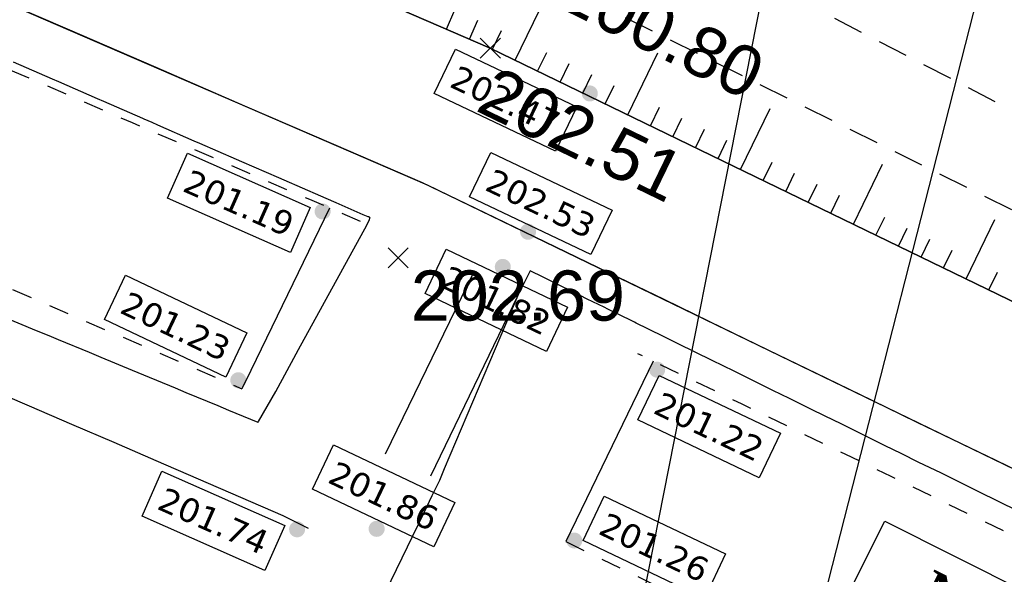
# Model space of a CAD drawing. Extents: x 1616800 to 1632437, y 2248456 to 2251974.
# Tile 208 of 256: x 1617988 to 1618008, y 2251517 to 2251528. Entities that reach past the tile are written whole.
import ezdxf
from ezdxf import colors
from ezdxf.entities.mleader import LeaderData, LeaderLine
from ezdxf.enums import TextEntityAlignment as Align
from ezdxf.math import Vec2, Vec3

# ---------------------------------------------------------------- set-up
doc = ezdxf.new("R2010")
doc.units = 0
doc.header["$LTSCALE"] = 2
doc.header["$PDMODE"] = 3
doc.header["$PDSIZE"] = 0.2
doc.linetypes.add('FOSSE', pattern=[0.5, 0.3, -0.2])
doc.linetypes.add('Grille', pattern=[0.4, 0.2, -0.2])
doc.layers.get('0').update_dxf_attribs({"linetype": 'CONTINUOUS'})
for name, color, linetype in [('0000-VALORIS-NOUE DERIV BASSIN', 7, 'CONTINUOUS'), ('0000-VALORIS-NOUE DERIV BASSIN EAU MAX RETENTION', 140, 'CONTINUOUS'), ('0000-VALORIS-NOUE DERIV BASSIN TEXTE ET COTES', 1, 'CONTINUOUS'), ('02-PAP-EP TEXTE POUR 2000°', 3, 'CONTINUOUS'), ('08-PAP RESEAU TELEPHONE PROJET', 95, 'CONTINUOUS'), ('09-PAP ECLAIRAGE PROJET', 6, 'CONTINUOUS'), ('X-PTS TOPO-TEXTE TOPOALT', 8, 'CONTINUOUS'), ('X-PTS TOPO-TOPOPOINT', 8, 'CONTINUOUS'), ('Y-FDP TOPO-TOP_AXE_FOSSE', 8, 'CONTINUOUS'), ('Y-FDP TOPO-TOP_BARBULE', 8, 'CONTINUOUS'), ('Y-FDP TOPO-TOP_TALUS', 8, 'CONTINUOUS')]:
    doc.layers.add(name, color=color, linetype=linetype)
doc.styles.add('Côte Assainissement', font='verdana.ttf')
doc.styles.get("Standard").update_dxf_attribs({"font": 'arial.ttf'})
doc.styles.add('TIME', font='times.ttf')

# ---------------------------------------------------------------- blocks, each defined once
blk = doc.blocks.new('TCPOINT_C')
at = {"color": 0}
blk.add_point((0, 0), dxfattribs=at)
at = {"layer": 'X-PTS TOPO-TEXTE TOPOALT'}
blk.add_attdef('ALT', text='', height=0.75, dxfattribs=at).set_placement((0.5, 0.09), align=Align.MIDDLE_LEFT)
blk = doc.blocks.new('TCPOINT')
at = {"color": 0}
blk.add_point((0, 0), dxfattribs=at)
at = {"layer": 'X-PTS TOPO-TEXTE TOPOALT'}
blk.add_attdef('ALT', text='', height=0.75, dxfattribs=at).set_placement((0.25, -0.25), align=Align.TOP_LEFT)
blk = doc.blocks.new('*U351')
h = blk.add_hatch(color=256)
edge = h.paths.add_edge_path()
edge.add_arc((0, 0), 0.2, 0, 360)
at = {"linetype": 'Continuous'}
blk.add_lwpolyline([(0.221, 0), (0.748, 1.106), (3.771, -0.335), (3.244, -1.441)], close=True, dxfattribs=at)
at = {"style": 'Côte Assainissement'}
blk.add_attdef('NIVELLEMENT', text='', height=0.6, rotation=334.517, dxfattribs=at).set_placement((1.996, -0.168), align=Align.MIDDLE)
blk = doc.blocks.new('*U352')
h = blk.add_hatch(color=256)
edge = h.paths.add_edge_path()
edge.add_arc((0, 0), 0.2, 0, 360)
at = {"linetype": 'Continuous'}
blk.add_lwpolyline([(-1.6, 0.989), (-1.073, 2.095), (1.951, 0.654), (1.424, -0.452)], close=True, dxfattribs=at)
at = {"style": 'Côte Assainissement'}
blk.add_attdef('NIVELLEMENT', text='', height=0.6, rotation=334.517, dxfattribs=at).set_placement((0.175, 0.821), align=Align.MIDDLE)
blk = doc.blocks.new('*U353')
h = blk.add_hatch(color=256)
edge = h.paths.add_edge_path()
edge.add_arc((0, 0), 0.2, 0, 360)
at = {"linetype": 'Continuous'}
blk.add_lwpolyline([(-1.936, -0.667), (-1.409, 0.439), (1.615, -1.002), (1.088, -2.108)], close=True, dxfattribs=at)
at = {"style": 'Côte Assainissement'}
blk.add_attdef('NIVELLEMENT', text='', height=0.6, rotation=334.517, dxfattribs=at).set_placement((-0.161, -0.835), align=Align.MIDDLE)
blk = doc.blocks.new('*U354')
h = blk.add_hatch(color=256)
edge = h.paths.add_edge_path()
edge.add_arc((0, 0), 0.2, 0, 360)
at = {"linetype": 'Continuous'}
blk.add_lwpolyline([(-0.479, -1.251), (0.048, -0.145), (3.071, -1.586), (2.544, -2.692)], close=True, dxfattribs=at)
at = {"style": 'Côte Assainissement'}
blk.add_attdef('NIVELLEMENT', text='', height=0.6, rotation=334.517, dxfattribs=at).set_placement((1.296, -1.418), align=Align.MIDDLE)
blk = doc.blocks.new('*U355')
h = blk.add_hatch(color=256)
edge = h.paths.add_edge_path()
edge.add_arc((0, 0), 0.2, 0, 360)
at = {"linetype": 'Continuous'}
blk.add_lwpolyline([(-3.877, 0), (-3.35, 1.106), (-0.326, -0.335), (-0.853, -1.441)], close=True, dxfattribs=at)
at = {"style": 'Côte Assainissement'}
blk.add_attdef('NIVELLEMENT', text='', height=0.6, rotation=334.517, dxfattribs=at).set_placement((-2.102, -0.168), align=Align.MIDDLE)
blk = doc.blocks.new('*U358')
h = blk.add_hatch(color=256)
edge = h.paths.add_edge_path()
edge.add_arc((0, 0), 0.2, 0, 360)
at = {"linetype": 'Continuous'}
blk.add_lwpolyline([(-3.336, 1.516), (-2.809, 2.622), (0.215, 1.181), (-0.312, 0.075)], close=True, dxfattribs=at)
at = {"style": 'Côte Assainissement'}
blk.add_attdef('NIVELLEMENT', text='', height=0.6, rotation=334.517, dxfattribs=at).set_placement((-1.561, 1.348), align=Align.MIDDLE)
blk = doc.blocks.new('*U359')
h = blk.add_hatch(color=256)
edge = h.paths.add_edge_path()
edge.add_arc((0, 0), 0.2, 0, 360)
at = {"linetype": 'Continuous'}
blk.add_lwpolyline([(-3.866, 0.33), (-3.37, 1.45), (-0.307, 0.095), (-0.803, -1.025)], close=True, dxfattribs=at)
at = {"style": 'Côte Assainissement'}
blk.add_attdef('NIVELLEMENT', text='', height=0.6, rotation=336.1422, dxfattribs=at).set_placement((-2.087, 0.212), align=Align.MIDDLE)
blk = doc.blocks.new('*U287')
h = blk.add_hatch(color=256)
edge = h.paths.add_edge_path()
edge.add_arc((0, 0), 0.2, 0, 360)
at = {"linetype": 'Continuous'}
blk.add_lwpolyline([(-1.456, 0.873), (-0.929, 1.979), (2.094, 0.538), (1.567, -0.568)], close=True, dxfattribs=at)
at = {"style": 'Côte Assainissement'}
blk.add_attdef('NIVELLEMENT', text='', height=0.6, rotation=334.517, dxfattribs=at).set_placement((0.319, 0.705), align=Align.MIDDLE)
blk = doc.blocks.new('*U243')
h = blk.add_hatch(color=256)
edge = h.paths.add_edge_path()
edge.add_arc((0, 0), 0.2, 0, 360)
at = {"linetype": 'Continuous'}
blk.add_lwpolyline([(-3.866, 0.33), (-3.37, 1.45), (-0.307, 0.095), (-0.803, -1.025)], close=True, dxfattribs=at)
at = {"style": 'Côte Assainissement'}
blk.add_attdef('NIVELLEMENT', text='', height=0.6, rotation=336.1422, dxfattribs=at).set_placement((-2.087, 0.212), align=Align.MIDDLE)

msp = doc.modelspace()

# ---------------------------------------------------------------- linework, layer by layer
at = {"layer": '0000-VALORIS-NOUE DERIV BASSIN', "linetype": 'Grille', "flags": 128}
for points in [[(1617995.0727, 2251524.1217), (1617994.0598, 2251524.5597), (1617992.2896, 2251525.325), (1617990.5195, 2251526.0904), (1617988.7493, 2251526.8557), (1617986.9791, 2251527.6211), (1617985.2089, 2251528.3865), (1617983.4388, 2251529.1518), (1617981.7336, 2251529.8891), (1617980.0284, 2251530.6264), (1617978.5566, 2251531.2545), (1617976.8607, 2251531.8675), (1617975.1647, 2251532.4805), (1617973.4688, 2251533.0934), (1617971.7728, 2251533.7064), (1617970.0768, 2251534.3194), (1617968.3809, 2251534.9324), (1617966.6849, 2251535.5453), (1617964.1894, 2251536.695), (1617962.8207, 2251537.5813), (1617961.2225, 2251538.6162), (1617959.9901, 2251539.4142), (1617958.7576, 2251540.2123), (1617957.2725, 2251541.174), (1617955.7875, 2251542.1356), (1617954.3024, 2251543.0973), (1617952.8173, 2251544.0589), (1617951.3322, 2251545.0206), (1617950.3632, 2251545.6279), (1617949.3396, 2251546.2688), (1617948.3787, 2251546.8703), (1617947.4179, 2251547.4719), (1617945.7741, 2251548.5011), (1617944.1303, 2251549.5303), (1617943.0193, 2251550.2259), (1617941.9083, 2251550.9216), (1617940.9661, 2251551.5115), (1617939.2774, 2251552.5688), (1617937.5887, 2251553.6261), (1617936.2138, 2251554.4869), (1617934.8389, 2251555.3478), (1617933.9352, 2251555.8856), (1617932.9456, 2251556.4731), (1617931.8707, 2251557.1113), (1617930.4889, 2251557.9317), (1617929.5675, 2251558.4787), (1617928.6462, 2251559.0256), (1617927.7432, 2251559.5618), (1617926.045, 2251560.57), (1617924.3468, 2251561.5782), (1617922.9926, 2251562.3821), (1617921.6385, 2251563.1861), (1617920.2843, 2251563.9901), (1617918.9499, 2251564.7822), (1617917.5357, 2251565.6114)], [(1617915.2824, 2251562.2956), (1617916.9268, 2251561.3315), (1617932.7162, 2251551.9575), (1617949.1581, 2251541.6631), (1617963.265, 2251532.5281), (1617977.197, 2251527.4927), (1617992.7035, 2251520.7882)], [(1617999.1635, 2251517.7375), (1618008.6585, 2251513.135), (1618026.2082, 2251504.8829), (1618039.7022, 2251498.5241), (1618053.0627, 2251491.0809), (1618068.2984, 2251482.5931), (1618070.2193, 2251486.1018)]]:
    msp.add_lwpolyline(points, dxfattribs=at)
at = {"layer": '0000-VALORIS-NOUE DERIV BASSIN', "flags": 128}
msp.add_lwpolyline([(1617994.0345, 2251518.0011), (1617993.8361, 2251518.0972), (1617993.5268, 2251518.2493), (1617992.6846, 2251518.6174), (1617991.8411, 2251518.9822), (1617990.9975, 2251519.3469), (1617990.1539, 2251519.7117), (1617989.3103, 2251520.0764), (1617988.4667, 2251520.4411), (1617988.2831, 2251520.5205), (1617987.3798, 2251520.911)], dxfattribs=at)
at = {"layer": '0000-VALORIS-NOUE DERIV BASSIN'}
for points in [[(1618057.1006, 2251498.218, 202.98), (1618043.4496, 2251505.823, 202.81), (1618029.7006, 2251512.302, 202.66), (1618012.1916, 2251520.535, 202.69), (1617997.6596, 2251527.579, 202.51), (1617980.2206, 2251535.119, 202.49), (1617966.9346, 2251539.921, 202.41), (1617953.5626, 2251548.58, 202.41), (1617936.9856, 2251558.959, 202.22), (1617921.0936, 2251568.394, 202.33), (1617909.4526, 2251575.219, 202.13), (1617895.2716, 2251584.39, 201.92), (1617880.0786, 2251593.661, 202.03)], [(1618055.6406, 2251495.5973, 202.98), (1618042.0786, 2251503.1527, 202.81), (1618028.4218, 2251509.5882, 202.66), (1618010.899, 2251517.8277, 202.69), (1617996.4095, 2251524.8511, 202.51), (1617979.1144, 2251532.3289, 202.49), (1617965.5921, 2251537.2163, 202.41), (1617951.9512, 2251546.0494, 202.41), (1617935.4236, 2251556.3975, 202.22), (1617919.5692, 2251565.8102, 202.33), (1617907.8786, 2251572.6642, 202.13), (1617893.6754, 2251581.8496, 201.92), (1617878.5832, 2251591.0591, 202.03)], [(1617994.4531, 2251524.3896, 201.191), (1617992.88, 2251521.1514, 201.2264), (1617992.7035, 2251520.7882, 201.2304)], [(1617997.3089, 2251523.0816, 201.8184), (1617995.5641, 2251519.4822, 201.8584)], [(1617998.2087, 2251522.6454, 201.8184), (1617996.464, 2251519.046, 201.8584)], [(1618000.9083, 2251521.3369, 201.2184), (1617999.1636, 2251517.7374, 201.2584)]]:
    msp.add_polyline3d(points, dxfattribs=at)
at = {"layer": '0000-VALORIS-NOUE DERIV BASSIN EAU MAX RETENTION', "flags": 128}
for points, elevation in [([(1617987.9471, 2251522.2232), (1617988.602, 2251521.9519), (1617988.8564, 2251521.8465), (1617988.9901, 2251521.7911), (1617989.0412, 2251521.7699), (1617989.6602, 2251521.5135), (1617989.8904, 2251521.4181), (1617990.5154, 2251521.1592), (1617990.7396, 2251521.0663), (1617991.3706, 2251520.8049), (1617991.5888, 2251520.7145), (1617992.2259, 2251520.4506), (1617992.4379, 2251520.3627), (1617993.0214, 2251520.121), (1617993.0258, 2251520.1192), (1617993.0261, 2251520.119), (1617993.0353, 2251520.1358), (1617993.3786, 2251520.7348), (1617993.7894, 2251521.4844), (1617993.8351, 2251521.5677), (1617995.1952, 2251524.0497), (1617995.2473, 2251524.1633), (1617995.2583, 2251524.1873), (1617995.2634, 2251524.1985), (1617995.2267, 2251524.2145), (1617995.22, 2251524.2174), (1617995.1239, 2251524.2591), (1617994.5878, 2251524.4931), (1617994.3863, 2251524.5811), (1617994.2815, 2251524.6265), (1617993.5459, 2251524.9476), (1617993.439, 2251524.9939), (1617992.7055, 2251525.3141), (1617992.5966, 2251525.3613), (1617991.8651, 2251525.6806), (1617991.7541, 2251525.7287), (1617991.0247, 2251526.0471), (1617990.9117, 2251526.0961), (1617990.753, 2251526.1653), (1617990.7283, 2251526.176), (1617989.95, 2251526.5158), (1617989.8263, 2251526.5694), (1617989.0503, 2251526.9081), (1617988.9242, 2251526.9628), (1617988.1505, 2251527.3005)], 201.3541), ([(1618008.2274, 2251518.3271), (1618007.759, 2251518.556), (1618007.4419, 2251518.7135), (1618006.9769, 2251518.9408), (1618006.6564, 2251519.0999), (1618006.1947, 2251519.3256), (1618005.871, 2251519.4864), (1618005.5205, 2251519.6577), (1618005.2703, 2251519.782), (1618004.9218, 2251519.9523), (1618004.6696, 2251520.0776), (1618004.3231, 2251520.247), (1618004.0689, 2251520.3733), (1618003.6252, 2251520.5902), (1618003.2948, 2251520.7544), (1618002.8545, 2251520.9696), (1618002.5207, 2251521.1355), (1618002.0838, 2251521.3491), (1618001.7466, 2251521.5166), (1618001.4069, 2251521.6827), (1618001.1402, 2251521.8153), (1618000.8026, 2251521.9803), (1618000.5681, 2251522.0969), (1618000.5338, 2251522.114), (1618000.1984, 2251522.278), (1618000.0036, 2251522.3748), (1617999.9274, 2251522.4127), (1617999.5943, 2251522.5755), (1617999.45, 2251522.6473), (1617999.3214, 2251522.7112), (1617998.9905, 2251522.873), (1617998.9121, 2251522.912), (1617998.7153, 2251523.0098), (1617998.4564, 2251523.1364), (1617998.2099, 2251522.6462), (1617996.7417, 2251519.1873), (1617996.6446, 2251518.9585), (1617996.6238, 2251518.9156), (1617996.6124, 2251518.892), (1617996.586, 2251518.8377), (1617996.5272, 2251518.7163), (1617996.4958, 2251518.6515), (1617996.3245, 2251518.2982), (1617994.5893, 2251514.7184)], 201.8183)]:
    msp.add_lwpolyline(points, dxfattribs=dict(at, elevation=elevation))
at = {"layer": 'Y-FDP TOPO-TOP_BARBULE'}
for p, q in [((1617998.1533, 2251527.3397), (1617998.7604, 2251528.5923)), ((1617996.7863, 2251527.9566), (1617996.9532, 2251528.3425)), ((1617997.2453, 2251527.7581), (1617997.4113, 2251528.1421)), ((1617997.7033, 2251527.5578), (1617997.8851, 2251527.9328)), ((1617998.6032, 2251527.1216), (1617998.7848, 2251527.4963)), ((1618000.4029, 2251526.2492), (1618001.0015, 2251527.4842)), ((1617999.0531, 2251526.9035), (1617999.2343, 2251527.2772)), ((1617999.5031, 2251526.6854), (1617999.6837, 2251527.058)), ((1617999.953, 2251526.4673), (1618000.1331, 2251526.8389)), ((1618000.8529, 2251526.0312), (1618001.0319, 2251526.4006)), ((1618002.6526, 2251525.1588), (1618003.2427, 2251526.3762)), ((1618001.3028, 2251525.8131), (1618001.4813, 2251526.1814)), ((1618001.7527, 2251525.595), (1618001.9308, 2251525.9623)), ((1618002.2026, 2251525.3769), (1618002.3802, 2251525.7432)), ((1618003.1025, 2251524.9407), (1618003.279, 2251525.3049)), ((1618003.5524, 2251524.7226), (1618003.7284, 2251525.0857)), ((1618004.9022, 2251524.0683), (1618005.4838, 2251525.2681)), ((1618004.0024, 2251524.5045), (1618004.1778, 2251524.8666)), ((1618004.4523, 2251524.2864), (1618004.6273, 2251524.6474)), ((1618005.3521, 2251523.8502), (1618005.5261, 2251524.2091)), ((1618007.1519, 2251522.9779), (1618007.7249, 2251524.1601)), ((1618005.8021, 2251523.6322), (1618005.9755, 2251523.99)), ((1618006.252, 2251523.4141), (1618006.4249, 2251523.7708)), ((1618006.7019, 2251523.196), (1618006.8744, 2251523.5517)), ((1618007.6018, 2251522.7598), (1618007.7732, 2251523.1134))]:
    msp.add_line(p, q, dxfattribs=at)

# ---------------------------------------------------------------- block references
at = {"layer": '0000-VALORIS-NOUE DERIV BASSIN TEXTE ET COTES', "xscale": 0.8, "yscale": 0.8, "zscale": 0.8}
for name, p, values in [('*U355', (1617999.6438, 2251526.6775, 202.4737), {'NIVELLEMENT': '202.47'}), ('*U359', (1617994.315, 2251524.3232, 201.1918), {'NIVELLEMENT': '201.19'}), ('*U287', (1617998.4123, 2251523.9188, 202.5347), {'NIVELLEMENT': '202.53'}), ('*U353', (1617997.9085, 2251523.2173, 201.8178), {'NIVELLEMENT': '201.82'}), ('*U358', (1617992.6333, 2251520.956, 201.2286), {'NIVELLEMENT': '201.23'}), ('*U352', (1617995.3925, 2251517.9926, 201.8584), {'NIVELLEMENT': '201.86'}), ('*U243', (1617993.8057, 2251517.9836, 201.7404), {'NIVELLEMENT': '201.74'})]:
    msp.add_blockref(name, p, dxfattribs=at).add_auto_attribs(values)
at = {"layer": 'X-PTS TOPO-TOPOPOINT'}
ref = msp.add_blockref('TCPOINT_C', (1617998.6816, 2251529.02, 200.8), dxfattribs=dict(at, rotation=333.579343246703))
ref.add_attrib('ALT', '200.80', dxfattribs={"layer": 'X-PTS TOPO-TEXTE TOPOALT', "height": 1, "rotation": 333.57934}).set_placement((1617999.1694, 2251528.8781, 200.8), align=Align.MIDDLE_LEFT)
ref = msp.add_blockref('TCPOINT', (1617997.6596, 2251527.579, 202.51), dxfattribs=dict(at, rotation=334.1394475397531))
ref.add_attrib('ALT', '202.51', dxfattribs={"layer": 'X-PTS TOPO-TEXTE TOPOALT', "height": 1, "rotation": 334.13945}).set_placement((1617997.7755, 2251527.245, 202.51), align=Align.TOP_LEFT)
ref = msp.add_blockref('TCPOINT', (1617995.8226, 2251523.396, 202.69), dxfattribs=at)
ref.add_attrib('ALT', '202.69', dxfattribs={"layer": 'X-PTS TOPO-TEXTE TOPOALT', "height": 1, "rotation": 360}).set_placement((1617996.0726, 2251523.146, 202.69), align=Align.TOP_LEFT)

# ---------------------------------------------------------------- next in the draw order: texts
at = {"layer": '0000-VALORIS-NOUE DERIV BASSIN EAU MAX RETENTION', "insert": (1618007.0751, 2251513.9025), "char_height": 0.8, "attachment_point": 5, "rotation": 333.26911, "style": 'TIME', "bg_fill": 19, "box_fill_scale": 1.52, "bg_fill_color": 256, "bg_fill_transparency": 0}
msp.add_mtext_dynamic_manual_height_columns('\\A1;{\\fTimes New Roman|b1|i0|c0|p18;\\LNoue6 :\\P}V{\\H0.7x;\\S^ utile;}=175m{\\H0.7x;\\S3^ ;}\\PZ{\\H0.7x;\\S^ fuite;}=201.22\\PZ{\\H0.7x;\\S^ PHE;}=201.82', width=5.752382, gutter_width=10, heights=[0], dxfattribs=at)

# ---------------------------------------------------------------- next in the draw order: linework, layer by layer
at = {"layer": '0000-VALORIS-NOUE DERIV BASSIN', "flags": 128}
msp.add_lwpolyline([(1618009.3249, 2251518.5907), (1618007.7507, 2251519.3538), (1618006.1765, 2251520.1168), (1618005.2729, 2251520.5548), (1618004.3692, 2251520.9928), (1618003.2049, 2251521.5572), (1618002.0407, 2251522.1215), (1618001.1279, 2251522.564), (1618000.2152, 2251523.0064), (1617998.5541, 2251523.8116), (1617997.3728, 2251524.3842), (1617996.3062, 2251524.8958), (1617994.536, 2251525.6611), (1617992.7659, 2251526.4265), (1617990.9957, 2251527.1918), (1617989.2255, 2251527.9572), (1617987.4553, 2251528.7226)], dxfattribs=at)
at = {"layer": '0000-VALORIS-NOUE DERIV BASSIN', "linetype": 'Grille', "flags": 128}
msp.add_lwpolyline([(1618069.8428, 2251486.3115), (1618055.0566, 2251494.549), (1618053.4433, 2251495.4477), (1618051.83, 2251496.3465), (1618050.2167, 2251497.2452), (1618048.6035, 2251498.144), (1618046.9902, 2251499.0427), (1618045.3769, 2251499.9415), (1618043.7637, 2251500.8403), (1618042.1504, 2251501.739), (1618041.0487, 2251502.3114), (1618039.6669, 2251502.9626), (1618038.6849, 2251503.4253), (1618037.703, 2251503.8881), (1618035.9357, 2251504.7208), (1618034.1684, 2251505.5536), (1618032.5539, 2251506.3144), (1618030.9318, 2251507.0788), (1618029.3097, 2251507.8432), (1618027.6906, 2251508.606), (1618026.0542, 2251509.3754), (1618024.4178, 2251510.1449), (1618022.78, 2251510.915), (1618021.1423, 2251511.6851), (1618019.611, 2251512.4051), (1618018.3533, 2251512.9965), (1618017.1396, 2251513.5672), (1618015.9259, 2251514.1379), (1618014.6941, 2251514.7171), (1618013.2568, 2251515.393), (1618011.8194, 2251516.0689), (1618010.382, 2251516.7448), (1618008.8057, 2251517.5089), (1618007.2294, 2251518.2729), (1618005.6531, 2251519.037), (1618004.7494, 2251519.475), (1618003.8458, 2251519.913), (1618002.6815, 2251520.4774), (1618001.5173, 2251521.0417), (1618000.6045, 2251521.4841)], dxfattribs=at)
at = {"layer": 'Y-FDP TOPO-TOP_AXE_FOSSE', "linetype": 'FOSSE', "elevation": 201.34, "flags": 128}
for points in [[(1617601.8186, 2251762.922), (1617610.1506, 2251756.636), (1617629.6276, 2251741.988), (1617650.7276, 2251727.848), (1617668.4526, 2251710.915), (1617681.6206, 2251701.676), (1617699.0136, 2251688.41), (1617708.9996, 2251680.668), (1617719.8336, 2251677.878), (1617748.7516, 2251665.825), (1617762.3456, 2251660.092), (1617781.0436, 2251652.934), (1617799.0036, 2251644.975), (1617815.3806, 2251635.767), (1617830.3196, 2251628.053), (1617853.9176, 2251613.386), (1617868.6136, 2251605.049), (1617881.5356, 2251596.854), (1617897.5646, 2251587.866), (1617911.5046, 2251578.556), (1617923.2046, 2251571.798), (1617941.6916, 2251560.354), (1617955.8166, 2251551.523), (1617969.3786, 2251543.574), (1617981.8546, 2251538.005), (1617999.4726, 2251530.796), (1618011.2156, 2251524.71), (1618031.4966, 2251514.802), (1618044.3006, 2251508.569), (1618060.3096, 2251501.695), (1618069.9096, 2251496.606), (1618077.1396, 2251493.691), (1618078.3956, 2251492.785), (1618078.3956, 2251492.785)], [(1617600.6196, 2251761.017), (1617609.0186, 2251754.94), (1617628.5696, 2251740.863), (1617649.5776, 2251726.58), (1617667.1536, 2251709.962), (1617698.4656, 2251687.431), (1617708.5936, 2251679.832), (1617719.3676, 2251676.48), (1617748.1656, 2251664.214), (1617780.0586, 2251651.492), (1617797.8506, 2251643.441), (1617814.4516, 2251634.395), (1617829.3226, 2251626.401), (1617852.7376, 2251612.188), (1617867.9276, 2251602.952), (1617881.2236, 2251595.195), (1617896.7006, 2251586.358), (1617910.6286, 2251577.168), (1617921.4716, 2251570.879), (1617940.7716, 2251559.213), (1617954.7426, 2251550.028), (1617968.6406, 2251542.538), (1617981.3776, 2251536.875), (1617998.6816, 2251529.02), (1618010.6006, 2251523.098), (1618031.3996, 2251513.411), (1618043.8426, 2251507.316), (1618060.1126, 2251499.876), (1618069.5666, 2251494.908), (1618076.1756, 2251492.383), (1618078.3956, 2251492.785), (1618078.2546, 2251490.49)]]:
    msp.add_lwpolyline(points, dxfattribs=at)
at = {"layer": 'Y-FDP TOPO-TOP_TALUS', "elevation": 201.34, "flags": 128}
msp.add_lwpolyline([(1617796.7436, 2251642.57), (1617812.9876, 2251633.215), (1617828.5476, 2251624.329), (1617851.7106, 2251610.997), (1617866.9096, 2251600.776), (1617880.0786, 2251593.661), (1617895.2716, 2251584.39), (1617909.4526, 2251575.219), (1617921.0936, 2251568.394), (1617936.9856, 2251558.959), (1617953.5626, 2251548.58), (1617966.9346, 2251539.921), (1617980.2206, 2251535.119), (1617997.6596, 2251527.579), (1618012.1916, 2251520.535), (1618029.7006, 2251512.302), (1618043.4496, 2251505.823), (1618057.1006, 2251498.218), (1618068.8556, 2251493.307), (1618074.8396, 2251491.679), (1618075.8056, 2251490.367)], dxfattribs=at)

# ---------------------------------------------------------------- next in the draw order: block references
at = {"layer": '0000-VALORIS-NOUE DERIV BASSIN TEXTE ET COTES', "xscale": 0.8, "yscale": 0.8, "zscale": 0.8}
for name, p, values in [('*U354', (1618000.988, 2251521.1667, 201.2201), {'NIVELLEMENT': '201.22'}), ('*U351', (1617999.3345, 2251517.7591, 201.258), {'NIVELLEMENT': '201.26'})]:
    msp.add_blockref(name, p, dxfattribs=at).add_auto_attribs(values)

# ---------------------------------------------------------------- next in the draw order: leaders
at = {"layer": '08-PAP RESEAU TELEPHONE PROJET'}
ml = msp.add_multileader_mtext('Standard', dxfattribs=at)
ml.set_content('BRANCHEMENT TELEPHONE 2Ø25/28 POUR POSTE DE TRANSFORMATION', color=256)
ml.set_leader_properties()
ml.build(insert=Vec2(0, 0))
ml.multileader.update_dxf_attribs({"text_right_attachment_type": 6, "dogleg_length": 0.36, "arrow_head_size": 3, "scale": 0.5})
ctx = ml.context
ctx.base_point, ctx.scale, ctx.char_height, ctx.arrow_head_size, ctx.landing_gap_size, ctx.plane_origin, ctx.plane_x_axis, ctx.plane_y_axis = Vec3(1617977.9649, 2251580.1097, 203.087), 0.5, 3, 3, 1, Vec3(1617772.0226, 2251816.8801, 203.087), Vec3(0.7549808, -0.6557469), Vec3(0.6557469, 0.7549808)
ctx.right_attachment = 6
notes = []
notes.append((ctx, [(1, (1, 1, 0), (1618007.6237, 2251551.6017, 203.087), (-0.7549808, 0.6557469), 0.18, [(0, [(1617994.8716, 2251487.0838, 203.087)], 0, [])])]))
ctx.mtext.insert, ctx.mtext.text_direction, ctx.mtext.rotation, ctx.mtext.width, ctx.mtext.flow_direction = Vec3(1617979.7203, 2251580.6058, 203.087), Vec3(0.7549808, -0.6557469), 5.5680138, 40.470438, 5
ctx.mtext.has_bg_fill, ctx.mtext.bg_color, ctx.mtext.bg_scale_factor, ctx.mtext.bg_transparency, ctx.mtext.use_window_bg_color = 1, -1027028792, 1.5, 0, 1
for ctx, leaders in notes:
    for number, flags, end, landing, length, lines in leaders:
        leader = LeaderData()
        leader.index, (leader.has_last_leader_line, leader.has_dogleg_vector, leader.attachment_direction) = number, flags
        leader.last_leader_point, leader.dogleg_vector, leader.dogleg_length = Vec3(end), Vec3(landing), length
        for number, points, colour, breaks in lines:
            line = LeaderLine()
            line.index, line.vertices, line.color, line.breaks = number, Vec3.list(points), colors.encode_raw_color(colour), breaks
            leader.lines.append(line)
        ctx.leaders.append(leader)

# ---------------------------------------------------------------- next in the draw order: linework, layer by layer
at = {"layer": '0000-VALORIS-NOUE DERIV BASSIN EAU MAX RETENTION', "flags": 128}
for points, elevation in [([(1617987.9471, 2251522.2232), (1617988.602, 2251521.9519), (1617988.8564, 2251521.8465), (1617988.9901, 2251521.7911), (1617989.0412, 2251521.7699), (1617989.6602, 2251521.5135), (1617989.8904, 2251521.4181), (1617990.5154, 2251521.1592), (1617990.7396, 2251521.0663), (1617991.3706, 2251520.8049), (1617991.5888, 2251520.7145), (1617992.2259, 2251520.4506), (1617992.4379, 2251520.3627), (1617993.0214, 2251520.121), (1617993.0258, 2251520.1192), (1617993.0261, 2251520.119), (1617993.0353, 2251520.1358), (1617993.3786, 2251520.7348), (1617993.7894, 2251521.4844), (1617993.8351, 2251521.5677), (1617995.1952, 2251524.0497), (1617995.2473, 2251524.1633), (1617995.2583, 2251524.1873), (1617995.2634, 2251524.1985), (1617995.2267, 2251524.2145), (1617995.22, 2251524.2174), (1617995.1239, 2251524.2591), (1617994.5878, 2251524.4931), (1617994.3863, 2251524.5811), (1617994.2815, 2251524.6265), (1617993.5459, 2251524.9476), (1617993.439, 2251524.9939), (1617992.7055, 2251525.3141), (1617992.5966, 2251525.3613), (1617991.8651, 2251525.6806), (1617991.7541, 2251525.7287), (1617991.0247, 2251526.0471), (1617990.9117, 2251526.0961), (1617990.753, 2251526.1653), (1617990.7283, 2251526.176), (1617989.95, 2251526.5158), (1617989.8263, 2251526.5694), (1617989.0503, 2251526.9081), (1617988.9242, 2251526.9628), (1617988.1505, 2251527.3005)], 201.3541), ([(1618008.2274, 2251518.3271), (1618007.759, 2251518.556), (1618007.4419, 2251518.7135), (1618006.9769, 2251518.9408), (1618006.6564, 2251519.0999), (1618006.1947, 2251519.3256), (1618005.871, 2251519.4864), (1618005.5205, 2251519.6577), (1618005.2703, 2251519.782), (1618004.9218, 2251519.9523), (1618004.6696, 2251520.0776), (1618004.3231, 2251520.247), (1618004.0689, 2251520.3733), (1618003.6252, 2251520.5902), (1618003.2948, 2251520.7544), (1618002.8545, 2251520.9696), (1618002.5207, 2251521.1355), (1618002.0838, 2251521.3491), (1618001.7466, 2251521.5166), (1618001.4069, 2251521.6827), (1618001.1402, 2251521.8153), (1618000.8026, 2251521.9803), (1618000.5681, 2251522.0969), (1618000.5338, 2251522.114), (1618000.1984, 2251522.278), (1618000.0036, 2251522.3748), (1617999.9274, 2251522.4127), (1617999.5943, 2251522.5755), (1617999.45, 2251522.6473), (1617999.3214, 2251522.7112), (1617998.9905, 2251522.873), (1617998.9121, 2251522.912), (1617998.7153, 2251523.0098), (1617998.4564, 2251523.1364), (1617998.2099, 2251522.6462), (1617996.7417, 2251519.1873), (1617996.6446, 2251518.9585), (1617996.6238, 2251518.9156), (1617996.6124, 2251518.892), (1617996.586, 2251518.8377), (1617996.5272, 2251518.7163), (1617996.4958, 2251518.6515), (1617996.3245, 2251518.2982), (1617994.5893, 2251514.7184)], 201.8183)]:
    msp.add_lwpolyline(points, dxfattribs=dict(at, elevation=elevation))
at = {"layer": '02-PAP-EP TEXTE POUR 2000°', "elevation": 199.9526, "flags": 128}
msp.add_lwpolyline([(1617996.2592, 2251586.6515, 3, 0, 0), (1617985.6651, 2251517.0752, 0, 0, 0)], format="xyseb", dxfattribs=at)

# ---------------------------------------------------------------- next in the draw order: leaders
at = {"layer": '09-PAP ECLAIRAGE PROJET'}
ml = msp.add_multileader_mtext('Standard', dxfattribs=at)
ml.set_content("\\pxt11,12;RACCORDEMENTS SUR ARMOIRE D'ECLAIRAGE DANS LE POSTE DE TRANSFORMATION", color=256)
ml.set_leader_properties()
ml.build(insert=Vec2(0, 0))
ml.multileader.update_dxf_attribs({"text_right_attachment_type": 6, "dogleg_length": 0.36, "arrow_head_size": 2, "scale": 0.5})
ctx = ml.context
ctx.base_point, ctx.scale, ctx.char_height, ctx.arrow_head_size, ctx.landing_gap_size, ctx.plane_origin, ctx.plane_x_axis, ctx.plane_y_axis = Vec3(1617993.2217, 2251594.8572), 0.5, 2, 2, 1, Vec3(1617718.8407, 2251855.6538), Vec3(0.7549808, -0.6557469), Vec3(0.6557469, 0.7549808)
ctx.right_attachment = 6
notes = []
notes.append((ctx, [(1, (1, 1, 0), (1618018.2787, 2251571.2619), (-0.7549808, 0.6557469), 0.18, [(0, [(1617996.8263, 2251487.2854)], 0, [])])]))
ctx.mtext.insert, ctx.mtext.text_direction, ctx.mtext.rotation, ctx.mtext.width, ctx.mtext.flow_direction = Vec3(1617994.6436, 2251594.9693), Vec3(0.7549808, -0.6557469), 5.5680138, 40.470438, 5
for ctx, leaders in notes:
    for number, flags, end, landing, length, lines in leaders:
        leader = LeaderData()
        leader.index, (leader.has_last_leader_line, leader.has_dogleg_vector, leader.attachment_direction) = number, flags
        leader.last_leader_point, leader.dogleg_vector, leader.dogleg_length = Vec3(end), Vec3(landing), length
        for number, points, colour, breaks in lines:
            line = LeaderLine()
            line.index, line.vertices, line.color, line.breaks = number, Vec3.list(points), colors.encode_raw_color(colour), breaks
            leader.lines.append(line)
        ctx.leaders.append(leader)

# ---------------------------------------------------------------- next in the draw order: texts
at = {"layer": '0000-VALORIS-NOUE DERIV BASSIN EAU MAX RETENTION', "insert": (1618007.0751, 2251513.9025), "char_height": 0.8, "attachment_point": 5, "rotation": 333.26911, "style": 'TIME', "bg_fill": 19, "box_fill_scale": 1.52, "bg_fill_color": 256, "bg_fill_transparency": 0}
msp.add_mtext_dynamic_manual_height_columns('\\A1;{\\fTimes New Roman|b1|i0|c0|p18;\\LNoue6 :\\P}V{\\H0.7x;\\S^ utile;}=175m{\\H0.7x;\\S3^ ;}\\PZ{\\H0.7x;\\S^ fuite;}=201.22\\PZ{\\H0.7x;\\S^ PHE;}=201.82', width=5.752382, gutter_width=10, heights=[0], dxfattribs=at)

doc.saveas('drawing.dxf')
